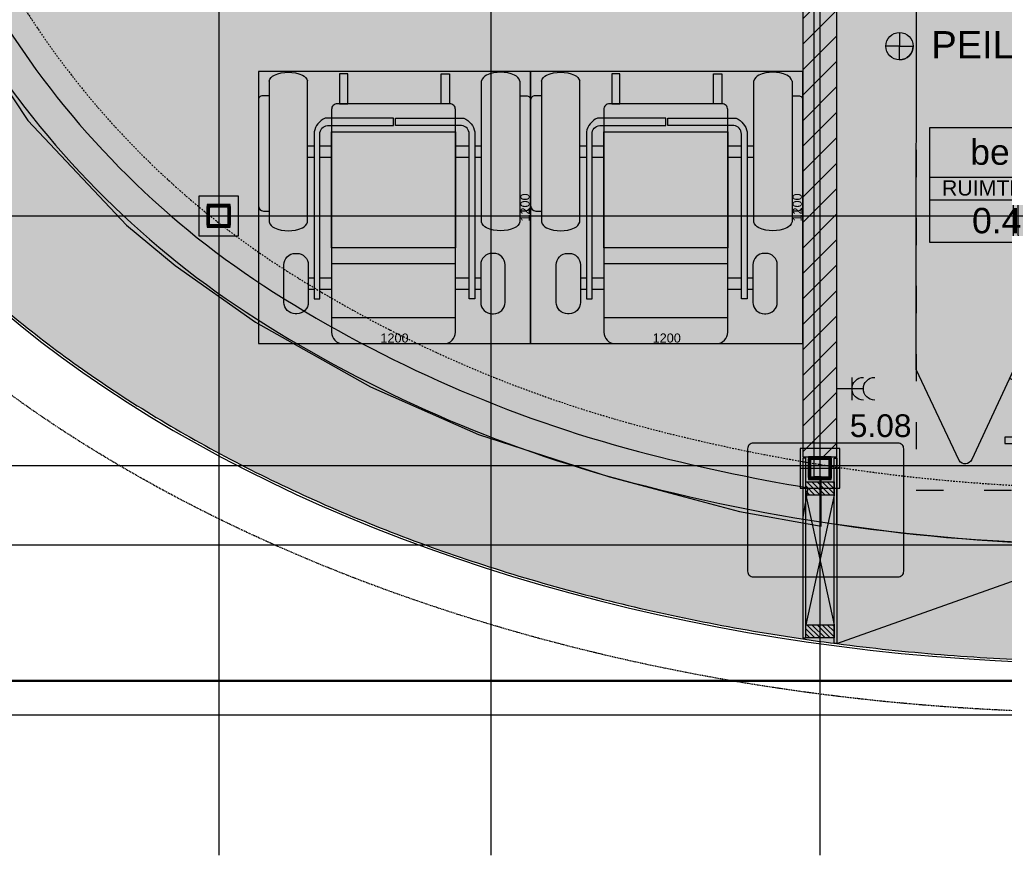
# Model space of a CAD drawing. Header units: metres. Extents: x 63115 to 703450, y -261936 to -53969.
# Tile 175 of 197: x 156105 to 160445, y -120179 to -116496. Entities that reach past the tile are written whole.
import ezdxf
from ezdxf.enums import TextEntityAlignment as Align

# ---------------------------------------------------------------- set-up
doc = ezdxf.new("R2010")
doc.units = ezdxf.units.M
doc.header["$PDMODE"] = 35
doc.header["$PDSIZE"] = 50
for name, pattern in [('ACAD_ISO03W100', [30, 12, -18]), ('DASHDOT2', [12.7, 6.35, -3.175, 0, -3.175]), ('DASHED', [0.75, 0.5, -0.25])]:
    doc.linetypes.add(name, pattern=pattern)
doc.layers.get('0').update_dxf_attribs({"true_color": 0x83b7c5})
doc.layers.get('DEFPOINTS').update_dxf_attribs({"color": 6})
doc.layers.add('_00_GO', color=7, linetype='Continuous', true_color=0x36c9b3, transparency=0.8)
for name, color, linetype in [('_01-STRAMIENEN', 253, 'DASHDOT2'), ('_02-SECTION', 2, 'Continuous'), ('_02-section-thick', 3, 'Continuous'), ('_02Constructie', 2, 'Continuous'), ('_03-PROJECTION', 1, 'Continuous'), ('_04-HIDDEN', 7, 'DASHED'), ('_05text100', 8, 'Continuous'), ('_05text200', 8, 'Continuous'), ('_05text50', 8, 'Continuous'), ('_06dimentions5', 7, 'Continuous'), ('_07-SYMBOLS', 8, 'Continuous'), ('_07Electra', 8, 'Continuous'), ('_09-HATCH', 7, 'Continuous'), ('_11-BLOCKS', 7, 'Continuous')]:
    doc.layers.add(name, color=color, linetype=linetype)
doc.layers.add('_01Hulplijnen', color=6, linetype='Continuous', plot=False)
doc.layers.add('_09_hatch_kleur', color=7, linetype='Continuous', true_color=0x36c4af)
doc.styles.add('NIO 1_50 klein', font='arial.ttf', dxfattribs={"height": 100})
doc.styles.add('NIOstandard', font='arial.ttf')
doc.dimstyles.new('NIO-20-KLEIN', dxfattribs={"dimtxt": 40, "dimasz": 4, "dimexe": 2, "dimexo": 5, "dimgap": 4, "dimtad": 1, "dimdec": 0, "dimzin": 0, "dimdsep": 46, "dimtxsty": 'NIOstandard', "dimblk1": 'MAATSTR', "dimblk2": 'MAATSTR', "dimsah": 1, "dimcen": 0, "dimdle": 1.5, "dimse1": 1, "dimse2": 1, "dimclrd": 7, "dimclre": 256, "dimclrt": 256, "dimazin": 0, "dimtfac": 1, "dimtdec": 0, "dimtofl": 0, "dimtmove": 1, "dimatfit": 2, "dimldrblk": 'MAATSTR', "dimfxl": 1, "dimtvp": 1, "dimtolj": 1, "dimtzin": 0, "dimarcsym": 0})

# ---------------------------------------------------------------- blocks, each defined once
blk = doc.blocks.new('*U38')
at = {"layer": '_01Hulplijnen', "linetype": 'ACAD_ISO03W100', "ltscale": 10}
blk.add_lwpolyline([(0, 0), (0, 1750), (-4200, 1750), (-4200, 0)], close=True, dxfattribs=at)
at = {"layer": '_03-PROJECTION', "color": 253}
blk.add_lwpolyline([(-531.1, 428.4), (-134.6, 244.5, -0.582979), (-130.1, 189), (-532.3, 0), (-2532.3, 1.7), (-2939.7, 44.1), (-3353.3, 176.6), (-3869.1, 461.6), (-4069.8, 877.9), (-3872.1, 1303.4), (-3371.2, 1567.9), (-2914.7, 1717.9), (-2569.4, 1750.6), (-529.7, 1749.9), (-135, 1573.1, -0.701921), (-140.1, 1504.7), (-534.7, 1324.1), (-2593.4, 1325.9), (-2813.5, 1310.1), (-3233.9, 1192.4), (-3581.1, 1014.3), (-3637.1, 883.4), (-3577, 737.4), (-3233.1, 556), (-2847.6, 444.1), (-2511.8, 424.5)], format="xyb", close=True, dxfattribs=at)
for points in [[(-686.8, 1324.2), (-688, 1250.1), (-1096.3, 1304.6), (-2547.4, 1304.9), (-2795.5, 1292), (-3142.9, 1188.6), (-3564.1, 999.2), (-3623.6, 882.1), (-3561.3, 757.4), (-3158, 571), (-2785, 459.8), (-2449.9, 447.6), (-1130.1, 447.8), (-686.9, 502.1), (-686.9, 428.1)], [(-653.2, 689), (-653.2, 428.2), (-582.9, 428.2), (-582.9, 1324.2), (-653.2, 1324.2), (-653.2, 1063.3)], [(-563.7, 443.9), (-563.7, 1317)], [(-494.7, 1342.4), (-406.2, 1155), (-406.2, 876.2)], [(-205.3, 929.6), (-205.3, 1300.9), (-232.7, 1300.9), (-232.7, 1183.8), (-563.7, 1183.8), (-563.7, 1160), (-232.7, 1160), (-232.7, 934.2)], [(-688, 1250.1), (-746.7, 1193.5), (-744.3, 1115.6), (-744.3, 1115.6), (-753, 1107.6), (-752.9, 1043.8)], [(-885.1, 1017.8), (-885.1, 1171.7), (-1822.6, 1171.7), (-1822.6, 585), (-885.1, 585), (-885.1, 734.5)], [(-582.9, 1048.4), (-651.5, 1063.6), (-928.5, 1009.3), (-931.7, 973.1), (-949.5, 924.6), (-949.5, 876.2)], [(-406.2, 786.1), (-286.9, 808.7), (-286.1, 791.6), (-267.5, 791.6), (-216.1, 814), (-96, 840.3), (-93.8, 831.9), (-87, 792.6), (-48.6, 763.5), (-2.6, 765.4), (2.1, 782.2), (1.2, 810.4), (-16.7, 851.7), (-11.3, 862.4), (-11.3, 876.2), (-15.2, 897.4), (0, 915.4), (-1.5, 947.7), (-6.6, 977.8), (-23.5, 982.9), (-42.5, 966), (-52.8, 943.3), (-60.1, 927.1), (-68.7, 908.1), (-94.6, 911), (-111.5, 924.2), (-134.2, 924.2), (-134.2, 941.1), (-197.3, 926.4), (-245, 934.5), (-265.1, 937.9), (-280.2, 937.9), (-319.8, 937.9), (-406.2, 948.8)], [(-582.9, 704), (-651.5, 688.7), (-928.5, 743), (-931.7, 779.2), (-949.5, 827.7), (-949.5, 876.2)], [(-494, 411.2), (-406.2, 597.4), (-406.2, 876.2)], [(-232.7, 802.1), (-232.7, 526.2), (-563.7, 526.2), (-563.7, 503), (-233.2, 503), (-233.2, 391.1), (-205.3, 390.8), (-205.3, 814)], [(-752.7, 708.5), (-752.7, 646.7), (-742.4, 635.2), (-742.4, 567.1), (-686.9, 502.1)]]:
    blk.add_lwpolyline(points, dxfattribs=at)
for points in [[(-2929.4, 1226), (-3152.6, 1161.8), (-3543.7, 983.4), (-3598.7, 881.5), (-3543.7, 773.7), (-3144.3, 592.2), (-2930.9, 528), (-2898.8, 673), (-2861.5, 748.6), (-2435.6, 591.8), (-1845.5, 560.9), (-900, 563.7, 0.31984), (-867, 587.4), (-866.4, 730.8)], [(-2929.4, 1226, 0.079089), (-2930.9, 528)], [(-865.1, 1021.8), (-864.5, 1164.8, 0.463776), (-894.8, 1190.8), (-1905.8, 1193.5), (-2434, 1161.5), (-2859.7, 1009.8), (-2911.8, 1104.8), (-2929.4, 1226)], [(-4060.4, 898.2), (-4154.3, 898.2, 2.175848), (-4152.7, 855.5), (-4059, 855.5)]]:
    blk.add_lwpolyline(points, format="xyb", dxfattribs=at)
for points in [[(-2487, 1057.9), (-2482.6, 1122.1), (-2437.5, 1142.9), (-1860.9, 1175.5), (-1840.9, 1157.6), (-1844.7, 607.7), (-1854.9, 584), (-2434.8, 615.4), (-2487.7, 640.2), (-2486.7, 686.1), (-2464, 703.4), (-2276.8, 703.4), (-2276.5, 1037.1), (-2296.5, 1057.1)], [(-2773.3, 741.3), (-2323, 741.3), (-2323, 1016.5), (-2773.3, 1016.5)]]:
    blk.add_lwpolyline(points, close=True, dxfattribs=at)
blk.add_circle((-4171.8, 876.2), 15.2, dxfattribs=at)
blk = doc.blocks.new('kader_ruimte')
at = {"layer": '_05text200'}
for p, q in [((0, -313), (2304, -313)), ((832.6, -313), (832.6, -723.9)), ((1209.8, -313), (1209.8, -723.9)), ((1736.5, -313), (1736.5, -723.9)), ((0, -455.2), (2304, -455.2))]:
    blk.add_line(p, q, dxfattribs=at)
blk.add_lwpolyline([(0, 0), (2304, 0), (2304, -723.9), (0, -723.9)], close=True, dxfattribs=at)
at = {"layer": '_05text200', "char_height": 96, "width": 509.254, "style": 'NIOstandard'}
for s, insert, attachment_point in [('RUIMTENR', (76.6, -332.4), 1), ('BB', (991.9, -332.4), 2), ('GO (m²)', (1475.6, -332.4), 2), ('VG (m²)', (2002.2, -332.4), 2)]:
    blk.add_mtext(s, dxfattribs=dict(at, insert=insert, attachment_point=attachment_point))
at = {"layer": '_05text200', "style": 'NIOstandard'}
for tag, p in [('RUIMTENAAM', (875.9, -234.7)), ('RUIMTENR', (421.1, -666.2)), ('GO', (1497.3, -665.4)), ('VG', (1990.2, -665.4))]:
    blk.add_attdef(tag, text='', height=160, dxfattribs=at).set_placement(p, align=Align.CENTER)
blk.add_attdef('BB', (879.3, -666.7), '', height=160, dxfattribs=at)
at = {"layer": 'DEFPOINTS', "style": 'NIO 1_50 klein'}
blk.add_attdef('FUNCTIE', (974.3, -796.9), '', height=32, dxfattribs=at)
blk = doc.blocks.new('*U276')
at = {"layer": '_01-STRAMIENEN'}
for points in [[(-3950, 5487.4), (-3950, -4768.6)], [(-2750, 5487.4), (-2750, -4768.6)], [(-1300, 5487.4), (-1300, -4768.6)], [(-7899.8, -1950), (6883.2, -1950)], [(-7899.8, -3050), (6883.2, -3050)], [(-7899.8, -3400), (6883.2, -3400)], [(-7899.8, -4150), (6883.2, -4150)]]:
    blk.add_lwpolyline(points, dxfattribs=at)
blk.add_lwpolyline([(-5100, 0, 0.145418), (-4780.8, -1074.2, 0.10717), (-3648.9, -2193.2, 0.077335), (-2072, -2881.9, 0.064439), (0, -3150, 0.064439), (2072, -2881.9, 0.077335), (3648.9, -2193.2, 0.10717), (4780.8, -1074.2, 0.145418), (5100, 0, 0.145418), (4780.8, 1074.2, 0.10717), (3648.9, 2193.2, 0.077335), (2072, 2881.9, 0.064439), (0, 3150, 0.064439), (-2072, 2881.9, 0.077335), (-3648.9, 2193.2, 0.10717), (-4780.8, 1074.2, 0.145418)], format="xyb", close=True, dxfattribs=at)
at = {"layer": '_01Hulplijnen'}
for points in [[(-3950, 5487.4), (-3950, -4768.6)], [(-2750, 5487.4), (-2750, -4768.6)], [(-1300, 5487.4), (-1300, -4768.6)], [(-7899.8, -1950), (6883.2, -1950)], [(-7899.8, -3050), (6883.2, -3050)], [(-7899.8, -3400), (6883.2, -3400)], [(-7899.8, -4150), (6883.2, -4150)]]:
    blk.add_lwpolyline(points, dxfattribs=at)
blk.add_lwpolyline([(-5350, 0, 0.145418), (-4990.3, -1210.7, 0.10717), (-3783, -2404.2, 0.077335), (-2135.6, -3123.6, 0.064439), (0, -3400, 0.064439), (2135.6, -3123.6, 0.077335), (3783, -2404.2, 0.10717), (4990.3, -1210.7, 0.145418), (5350, 0, 0.145418), (4990.3, 1210.7, 0.10717), (3783, 2404.2, 0.077335), (2135.6, 3123.6, 0.064439), (0, 3400, 0.064439), (-2135.6, 3123.6, 0.077335), (-3783, 2404.2, 0.10717), (-4990.3, 1210.7, 0.145418)], format="xyb", close=True, dxfattribs=at)
at = {"layer": '_03-PROJECTION'}
blk.add_lwpolyline([(-5350, 0, 0.145418), (-4990.3, -1210.7, 0.10717), (-3783, -2404.2, 0.077335), (-2135.6, -3123.6, 0.064439), (0, -3400, 0.064439), (2135.6, -3123.6, 0.077335), (3783, -2404.2, 0.10717), (4990.3, -1210.7, 0.145418), (5350, 0, 0.145418), (4990.3, 1210.7, 0.10717), (3783, 2404.2, 0.077335), (2135.6, 3123.6, 0.064439), (0, 3400, 0.064439), (-2135.6, 3123.6, 0.077335), (-3783, 2404.2, 0.10717), (-4990.3, 1210.7, 0.145418)], format="xyb", close=True, dxfattribs=at)
blk.add_lwpolyline([(-5210, 0, 0.145418), (-4873, -1134.3, 0.10717), (-3707.9, -2286, 0.077335), (-2100, -2988.2, 0.023194), (-1352.1, -3148.4, 0.064439)], format="xyb", dxfattribs=at)
blk.add_lwpolyline([(-1375, -3286.6), (-1352.1, -3148.4)], dxfattribs=at)
blk = doc.blocks.new('*U79')
at = {"layer": '_09-HATCH', "ltscale": 3}
h = blk.add_hatch(dxfattribs=at)
h.set_pattern_fill('STEEL', color=256, scale=2, angle=-180, style=0)
h.set_pattern_definition([(225, (0, 0), (4.4901, -4.4901), []), (225, (-1e-15, -3.175), (4.49013, -4.49013), [])])
edge = h.paths.add_edge_path()
edge.add_line((-40, 50), (40, 50))
edge.add_arc((40, 40), 10, 0, 90, ccw=False)
edge.add_line((50, 40), (50, -40))
edge.add_arc((40, -40), 10, -90, 0, ccw=False)
edge.add_line((40, -50), (-40, -50))
edge.add_arc((-40, -40), 10, 180, 270, ccw=False)
edge.add_line((-50, -40), (-50, 40))
edge.add_arc((-40, 40), 10, 90, 180, ccw=False)
edge = h.paths.add_edge_path(flags=16)
edge.add_line((-37, 40), (37, 40))
edge.add_arc((37, 37), 3, 0, 90, ccw=False)
edge.add_line((40, 37), (40, -37))
edge.add_arc((37, -37), 3, -90, 0, ccw=False)
edge.add_line((37, -40), (-37, -40))
edge.add_arc((-37, -37), 3, 180, 270, ccw=False)
edge.add_line((-40, -37), (-40, 37))
edge.add_arc((-37, 37), 3, 90, 180, ccw=False)
at = {"layer": '_02Constructie'}
for points in [[(-40, 50), (40, 50, -0.414214), (50, 40), (50, -40, -0.414214), (40, -50), (-40, -50, -0.414214), (-50, -40), (-50, 40, -0.414214)], [(-37, 40), (37, 40, -0.414214), (40, 37), (40, -37, -0.414214), (37, -40), (-37, -40, -0.414214), (-40, -37), (-40, 37, -0.414214)]]:
    blk.add_lwpolyline(points, format="xyb", close=True, dxfattribs=at)
at = {"layer": '_03-PROJECTION', "color": 253}
blk.add_lwpolyline([(-87.5, -87.5), (87.5, -87.5), (87.5, 87.5), (-87.5, 87.5)], close=True, dxfattribs=at)
at = {"layer": 'DEFPOINTS'}
for points in [[(0, 87.5), (0, -87.5)], [(0, 50), (0, -50)], [(-87.5, 0), (87.5, 0)], [(-50, 0), (50, 0)]]:
    blk.add_lwpolyline(points, dxfattribs=at)
blk.add_lwpolyline([(-50, -50), (50, -50), (50, 50), (-50, 50)], close=True, dxfattribs=at)
blk = doc.blocks.new('*U65')
at = {"layer": '_09-HATCH'}
h = blk.add_hatch(dxfattribs=at)
h.set_pattern_fill('LINE', color=256, scale=25, angle=135, style=0)
h.set_pattern_definition([(135, (3466.78, -81), (-56.1266, -56.1266), [])])
h.paths.add_polyline_path([(856.8, 75), (856.8, -75), (2966.4, -75), (2966.4, 75)])
at = {"layer": '_02-SECTION', "color": 2}
blk.add_lwpolyline([(856.8, 75), (856.8, -75), (2966.4, -75), (2966.4, 75)], close=True, dxfattribs=at)
at = {"layer": 'DEFPOINTS'}
blk.add_line((856.8, 0), (2966.4, 0), dxfattribs=at)
blk = doc.blocks.new('*U107')
at = {"layer": '_09-HATCH'}
blk.add_hatch(color=253, dxfattribs=at).paths.add_polyline_path([(0, 0), (793.2, 0), (793.2, 12.5), (0, 12.5)])
at = {"layer": '_02-SECTION', "color": 1}
blk.add_lwpolyline([(0, 0), (793.2, 0), (793.2, 12.5), (0, 12.5)], close=True, dxfattribs=at)
blk = doc.blocks.new('*U108')
at = {"layer": '_09-HATCH'}
blk.add_hatch(color=253, dxfattribs=at).paths.add_polyline_path([(0, 0), (817.6, 0), (817.6, 12.5), (0, 12.5)])
at = {"layer": '_02-SECTION', "color": 1}
blk.add_lwpolyline([(0, 0), (817.6, 0), (817.6, 12.5), (0, 12.5)], close=True, dxfattribs=at)
blk = doc.blocks.new('*U93')
at = {"layer": '_05text50', "color": 4}
blk.add_lwpolyline([(25, -589.9), (663.1, -589.9, 0.414214), (688.1, -564.9), (688.1, -25, 0.414214), (663.1, 0), (25, 0, 0.414214), (0, -25), (0, -564.9, 0.414214)], format="xyb", close=True, dxfattribs=at)
at = {"layer": '_05text50', "style": 'NIOstandard'}
blk.add_attdef('DET', text='', height=100, dxfattribs=at).set_placement((586.1, -3.3), align=Align.BOTTOM_CENTER)
blk = doc.blocks.new('*D36')
at = {"layer": 'DEFPOINTS', "color": 0, "transparency": 16777216}
for p in [(0, -1200), (1200, -1200), (1200, -1200)]:
    blk.add_point(p, dxfattribs=at)
at = {"layer": '_01Hulplijnen', "transparency": 16777216, "insert": (600, -1175.6), "char_height": 40, "attachment_point": 5, "style": 'NIOstandard'}
blk.add_mtext('\\A1;1200', dxfattribs=at)
blk = doc.blocks.new('_None')
blk = doc.blocks.new('MAATSTR')
at = {"linetype": 'Continuous'}
for p, q in [((-4.2, 0), (4.2, 0)), ((0, 5), (0, -5))]:
    blk.add_line(p, q, dxfattribs=at)
at = {"linetype": 'Continuous', "const_width": 1.5}
blk.add_lwpolyline([(-0.8, 0, 1), (0.8, 0, 1)], format="xyb", close=True, dxfattribs=at)
blk = doc.blocks.new('*D37')
at = {"layer": 'DEFPOINTS', "color": 0, "transparency": 16777216}
for p in [(1200, 0), (1200, -1200), (1200, -1200)]:
    blk.add_point(p, dxfattribs=at)
at = {"layer": '_01Hulplijnen', "transparency": 16777216, "insert": (1175.6, -600), "char_height": 40, "attachment_point": 5, "rotation": 90, "style": 'NIOstandard'}
blk.add_mtext('\\A1;1200', dxfattribs=at)
blk = doc.blocks.new('PEIL-symbol')
at = {"layer": '_06dimentions5'}
h = blk.add_hatch(color=256, dxfattribs=at)
edge = h.paths.add_edge_path()
edge.add_arc((0, 0), 10, 90, 180, ccw=False)
edge.add_line((0, 10), (0, 0))
edge.add_line((0, 0), (-10, 0))
h = blk.add_hatch(color=256, dxfattribs=at)
edge = h.paths.add_edge_path()
edge.add_arc((0, 0), 10, -90, 0, ccw=False)
edge.add_line((0, -10), (0, 0))
edge.add_line((0, 0), (10, 0))
for points in [[(-10, 0, -0.414214), (0, 10), (0, 0)], [(10, 0, -0.414214), (0, -10), (0, 0)]]:
    blk.add_lwpolyline(points, format="xyb", close=True, dxfattribs=at)
blk.add_circle((0, 0), 10, dxfattribs=at)
blk.add_arc((0, 0), 10, 270, 0, dxfattribs=at)
blk = doc.blocks.new('Peil plategronden')
at = {"layer": '_07-SYMBOLS', "xscale": 20, "yscale": 20, "zscale": 20}
blk.add_blockref('PEIL-symbol', (0, 0), dxfattribs=at)
at = {"layer": '_05text200', "style": 'NIOstandard'}
blk.add_attdef('PEIL=', (468, -179), '', height=400, dxfattribs=at)
blk = doc.blocks.new('069 wcd dubbel')
for points in [[(0, 116.7), (0, 0)], [(-50, 66.7), (50, 66.7)]]:
    blk.add_lwpolyline(points)
for centre in [(0, 166.7), (0, 116.7)]:
    blk.add_arc(centre, 50, 180, 0)
blk = doc.blocks.new('MIVArolstoel')
at = {"layer": '_01Hulplijnen'}
blk.add_lwpolyline([(0, -1200), (1200, -1200), (1200, 0), (0, 0)], close=True, dxfattribs=at)
at = {"layer": '_03-PROJECTION', "color": 253}
for points in [[(47.5, -43.4, -0.220952), (70.6, -16.8, -0.213394), (194, -16.8, -0.21517), (216.5, -42.2, 6.424521)], [(1152.5, -43.4, 0.220952), (1129.4, -16.8, 0.213394), (1006, -16.8, 0.21517), (983.5, -42.2, -6.424521)], [(47.5, -107.1), (19.5, -107.1, 0.44649), (0, -128.9), (0, -591.7, 0.400916), (22.9, -615.7), (47.5, -615.7)], [(1152.5, -107.1), (1180.5, -107.1, -0.44649), (1200, -128.9), (1200, -591.7, -0.400916), (1177.1, -615.7), (1152.5, -615.7)], [(47.5, -662.9, 0.220952), (70.6, -689.5, 0.213394), (194, -689.5, 0.21517), (216.5, -664.1, -6.424521)], [(1152.5, -662.9, -0.220952), (1129.4, -689.5, -0.213394), (1006, -689.5, -0.21517), (983.5, -664.1, 6.424521)]]:
    blk.add_lwpolyline(points, format="xyb", dxfattribs=at)
for points in [[(216.5, -664.1), (216.5, -42.2)], [(983.5, -664.1), (983.5, -42.2)], [(47.5, -43.4), (47.5, -662.9)], [(1152.5, -43.4), (1152.5, -662.9)], [(216.5, -328.2), (245.6, -328.2)], [(270.7, -328.2), (322.6, -328.2)], [(868.6, -328.2), (929.3, -328.2)], [(954.4, -328.2), (983.5, -328.2)], [(216.5, -378.2), (245.6, -378.2)], [(270.7, -378.2), (322.6, -378.2)], [(868.6, -378.2), (929.3, -378.2)], [(954.4, -378.2), (983.5, -378.2)], [(219.8, -910.2), (245.6, -910.2)], [(270.7, -910.2), (322.6, -910.2)], [(868.6, -910.2), (929.3, -910.2)], [(954.4, -910.2), (980.2, -910.2)], [(219.8, -960.2), (245.6, -960.2)], [(270.7, -960.2), (322.6, -960.2)], [(868.6, -960.2), (929.3, -960.2)], [(954.4, -960.2), (980.2, -960.2)]]:
    blk.add_lwpolyline(points, dxfattribs=at)
for points in [[(357.7, -142.9), (393.8, -142.9), (393.8, -10.7), (357.7, -10.7)], [(842.3, -142.9), (806.2, -142.9), (806.2, -10.7), (842.3, -10.7)], [(868.6, -777.8), (322.6, -777.8), (322.6, -266.4), (868.6, -266.4)], [(322.6, -1084.6), (868.6, -1084.6), (868.6, -848.4), (322.6, -848.4)]]:
    blk.add_lwpolyline(points, close=True, dxfattribs=at)
for points in [[(372.6, -1200), (818.6, -1200, 0.414214), (868.6, -1150), (868.6, -167.9, 0.414214), (843.6, -142.9), (347.6, -142.9, 0.414214), (322.6, -167.9), (322.6, -1150, 0.414214)], [(270.7, -1002.8), (270.7, -276.2, -0.38474), (304.5, -238.8), (595.6, -238.8), (595.6, -206.2), (294.1, -206.2, 0.24391), (245.6, -267.1), (245.6, -1002.8)], [(929.3, -1002.8), (929.3, -276.2, 0.38474), (895.5, -238.8), (604.4, -238.8), (604.4, -206.2), (905.9, -206.2, -0.24391), (954.4, -267.1), (954.4, -1002.8)], [(169.8, -1068.2), (162.9, -1068.2, -0.414214), (112.9, -1018.2), (112.9, -852.3, -0.414214), (162.9, -802.3), (169.8, -802.3, -0.414214), (219.8, -852.3), (219.8, -1018.2, -0.414214)], [(1030.2, -1068.2), (1037.1, -1068.2, 0.414214), (1087.1, -1018.2), (1087.1, -852.3, 0.414214), (1037.1, -802.3), (1030.2, -802.3, 0.414214), (980.2, -852.3), (980.2, -1018.2, 0.414214)], [(1030.2, -1068.2), (1037.1, -1068.2, 0.414214), (1087.1, -1018.2), (1087.1, -852.3, 0.414214), (1037.1, -802.3), (1030.2, -802.3, 0.414214), (980.2, -852.3), (980.2, -1018.2, 0.414214)]]:
    blk.add_lwpolyline(points, format="xyb", close=True, dxfattribs=at)
at = {"layer": '_01Hulplijnen'}
dim = blk.add_linear_dim(base=(1200, -1200), p1=(1200, 0), p2=(1200, -1200), angle=270, dimstyle='NIO-20-KLEIN', override={"dimblk1": 'None', "dimblk2": 'None', "dimsd1": 1, "dimsd2": 1}, dxfattribs=at)
dim.commit()
dim.dimension.update_dxf_attribs({"geometry": '*D37', "text_midpoint": (1175.6, -600)})
dim = blk.add_linear_dim(base=(1200, -1200), p1=(0, -1200), p2=(1200, -1200), dimstyle='NIO-20-KLEIN', override={"dimblk1": 'None', "dimblk2": 'None', "dimsd1": 1, "dimsd2": 1}, dxfattribs=at)
dim.commit()
dim.dimension.update_dxf_attribs({"geometry": '*D36', "text_midpoint": (600, -1175.6)})

msp = doc.modelspace()

# ---------------------------------------------------------------- hatches: boundary and pattern name
at = {"layer": '_03-PROJECTION'}
h = msp.add_hatch(dxfattribs=at)
h.set_pattern_fill('ANSI31', color=256, scale=5, angle=90)
h.set_pattern_definition([(135, (2e-05, 630.195), (-11.2253202, -11.2253202), [])])
h.paths.add_polyline_path([(159694.3, -118533.1), (159694.3, -118591.1), (159569.3, -118591.1), (159569.3, -118533.1)])
h = msp.add_hatch(dxfattribs=at)
h.set_pattern_fill('ANSI31', color=256, scale=5, angle=90)
h.paths.add_polyline_path([(159694.3, -119163.3), (159694.3, -119221.3), (159569.3, -119221.3), (159569.3, -119163.3)])
at = {"layer": '_09_hatch_kleur'}
h = msp.add_hatch(dxfattribs=at)
h.set_pattern_fill('AR-SAND', color=256, scale=2)
h.set_pattern_definition([(37.5, (0, -20000), (-3.200063, 97.882647), [0, -77.216, 0, -86.36, 0, -82.55]), (7.5, (0, -20000), (89.90466, 143.36502), [0, -41.656, 0, -69.596, 0, -26.67]), (327.5, (-62.48, -20000), (158.198474, 0.287437), [0, -25.4, 0, -91.44, 0, -119.38]), (317.5, (-62.48, -20000), (152.71129, 44.58586), [0, -12.7, 0, -59.944, 0, -68.58])])
edge = h.paths.add_edge_path()
edge.add_spline(control_points=[(154795.4, -115410.6), (154795.4, -115475.7), (154797.9, -115540.8), (154810.7, -115704.3), (154824.3, -115802.6), (154863, -115998.4), (154888.2, -116095.8), (154950, -116289.1), (154986.6, -116385), (155071.2, -116574.9), (155119.1, -116668.8), (155225.9, -116854.1), (155284.8, -116945.4), (155413.4, -117125.1), (155483, -117213.3), (155632.4, -117386.3), (155712.3, -117471), (155881.9, -117636.3), (155971.5, -117716.9), (156160.2, -117873.6), (156259.3, -117949.6), (156466, -118096.8), (156573.8, -118167.8), (156797.4, -118304.6), (156913.3, -118370.3), (157152.5, -118495.9), (157275.9, -118555.8), (157529.3, -118669.5), (157659.4, -118723.2), (157925.7, -118824.4), (158061.8, -118871.7), (158339.2, -118959.7), (158480.6, -119000.4), (158767.7, -119074.7), (158913.5, -119108.4), (159208.6, -119168.7), (159357.9, -119195.3), (159659.3, -119241.1), (159811.4, -119260.4), (160117.4, -119291.6), (160271.3, -119303.5), (160580.2, -119319.8), (160735, -119324.2), (161044.9, -119325.5), (161199.9, -119322.5), (161509, -119308.8), (161663.2, -119298.3), (161969.8, -119269.8), (162122.3, -119251.8), (162424.7, -119208.6), (162574.6, -119183.3), (162870.9, -119125.6), (163017.4, -119093.2), (163306.1, -119021.3), (163448.3, -118981.9), (163727.6, -118896.4), (163864.7, -118850.2), (164133.1, -118751.4), (164264.3, -118698.7), (164520.2, -118587.3), (164644.8, -118528.4), (164886.7, -118404.9), (165004, -118340.3), (165230.5, -118205.5), (165339.8, -118135.3), (165549.7, -117990), (165650.3, -117914.8), (165842.3, -117759.8), (165933.7, -117680), (166106.8, -117516.2), (166188.5, -117432.2), (166341.6, -117260.5), (166413.1, -117172.8), (166545.5, -116994.3), (166606.3, -116903.5), (166717.1, -116719.2), (166767, -116625.7), (166855.6, -116436.6), (166894.3, -116340.9), (166960.2, -116148.2), (166987.5, -116051), (167030.4, -115855.6), (167046, -115757.4), (167065.7, -115560.5), (167069.7, -115461.8), (167065.9, -115264.6), (167058.2, -115166), (167031.1, -114969.5), (167011.7, -114871.6), (166961.4, -114676.9), (166930.5, -114580.2), (166876.3, -114438.3), (166857.4, -114392.5), (166837.2, -114347)], knot_values=[0, 0, 0, 0, 0.049956, 0.049956, 0.125657, 0.125657, 0.201359, 0.201359, 0.27706, 0.27706, 0.352762, 0.352762, 0.428463, 0.428463, 0.504165, 0.504165, 0.579866, 0.579866, 0.655568, 0.655568, 0.731269, 0.731269, 0.806971, 0.806971, 0.882672, 0.882672, 0.958373, 0.958373, 1.034075, 1.034075, 1.109776, 1.109776, 1.185478, 1.185478, 1.261179, 1.261179, 1.336881, 1.336881, 1.412582, 1.412582, 1.488284, 1.488284, 1.563985, 1.563985, 1.639687, 1.639687, 1.715388, 1.715388, 1.79109, 1.79109, 1.866791, 1.866791, 1.942492, 1.942492, 2.018194, 2.018194, 2.093895, 2.093895, 2.169597, 2.169597, 2.245298, 2.245298, 2.321, 2.321, 2.396701, 2.396701, 2.472403, 2.472403, 2.548104, 2.548104, 2.623806, 2.623806, 2.699507, 2.699507, 2.775208, 2.775208, 2.85091, 2.85091, 2.926611, 2.926611, 3.002313, 3.002313, 3.078014, 3.078014, 3.153716, 3.153716, 3.229417, 3.229417, 3.305119, 3.305119, 3.38082, 3.38082, 3.417128, 3.417128, 3.417128, 3.417128], degree=3, periodic=0)
edge.add_spline(control_points=[(166837.2, -114347), (166762.8, -114487.1), (166511.7, -114730.7), (166229, -114558.4), (166081.8, -114468.7)], knot_values=[0, 0, 0, 0, 423.601493, 884.083831, 884.083831, 884.083831, 884.083831], degree=3, periodic=0)
edge.add_ellipse((160931.8, -115410.6), major_axis=(-5357.2, 0), ratio=0.638322, start_angle=302.0464, end_angle=555.988, ccw=False)
edge.add_spline(control_points=[(158089.2, -112512.1), (157966, -112470.1), (157757.9, -112399.3), (157584.6, -112226.9), (157564.6, -112138.4)], knot_values=[0, 0, 0, 0, 392.194635, 662.43258, 662.43258, 662.43258, 662.43258], degree=3, periodic=0)
edge.add_spline(control_points=[(157564.6, -112138.4), (157468.5, -112178.6), (157374.2, -112220.6), (157157.4, -112322.9), (157036.3, -112384.7), (156801.9, -112514), (156688.6, -112581.4), (156470.2, -112721.6), (156365.2, -112794.3), (156164.1, -112944.6), (156068, -113022.2), (155885.3, -113181.7), (155798.7, -113263.7), (155635.5, -113431.5), (155558.9, -113517.4), (155416, -113692.6), (155349.8, -113782), (155228.2, -113963.5), (155172.8, -114055.7), (155073, -114242.6), (155028.7, -114337.2), (154951.4, -114528.3), (154918.4, -114624.8), (154863.9, -114819), (154842.5, -114916.8), (154811.2, -115113), (154801.4, -115211.5), (154796, -115343.6), (154795.4, -115377.1), (154795.4, -115410.6)], knot_values=[5.292916, 5.292916, 5.292916, 5.292916, 5.349058, 5.349058, 5.42476, 5.42476, 5.500461, 5.500461, 5.576162, 5.576162, 5.651864, 5.651864, 5.727565, 5.727565, 5.803267, 5.803267, 5.878968, 5.878968, 5.95467, 5.95467, 6.030371, 6.030371, 6.106073, 6.106073, 6.181774, 6.181774, 6.257476, 6.257476, 6.283185, 6.283185, 6.283185, 6.283185], degree=3, periodic=0)

# ---------------------------------------------------------------- linework, layer by layer
at = {"layer": '_00_GO'}
msp.add_lwpolyline([(159706.8, -118720.7), (159706.8, -115295.5), (160062.2, -114369.7), (161801.4, -114369.7), (162156.8, -115295.5), (162156.8, -118720.7, -0.073402)], format="xyb", close=True, dxfattribs=at)
msp.add_lwpolyline([(159606.8, -115460.6), (155574.9, -115460.6), (155606.2, -115781.4), (155724.2, -116213), (155877.6, -116544.3), (156140.4, -116940.2), (156576.1, -117401.4), (156789.4, -117579), (157143.9, -117828.8), (157650.4, -118113.7), (158127.3, -118324.2), (158704.6, -118510.6), (159278, -118663.2), (159636.8, -118728.8), (159636.8, -118510.6), (159606.8, -118510.6)], close=True, dxfattribs=at)
at = {"layer": '_02-section-thick'}
msp.add_ellipse((160931.8, -115410.6), major_axis=(-6146.4, 0), ratio=0.638475, start_param=5.29256, end_param=9.702245, dxfattribs=at)
msp.add_open_spline([(154795.4, -115410.6), (154795.4, -115475.7), (154797.9, -115540.8), (154810.7, -115704.3), (154824.3, -115802.6), (154863, -115998.4), (154888.2, -116095.8), (154950, -116289.1), (154986.6, -116385), (155071.2, -116574.9), (155119.1, -116668.8), (155225.9, -116854.1), (155284.8, -116945.4), (155413.4, -117125.1), (155483, -117213.3), (155632.4, -117386.3), (155712.3, -117471), (155881.9, -117636.3), (155971.5, -117716.9), (156160.2, -117873.6), (156259.3, -117949.6), (156466, -118096.8), (156573.8, -118167.8), (156797.4, -118304.6), (156913.3, -118370.3), (157152.5, -118495.9), (157275.9, -118555.8), (157529.3, -118669.5), (157659.4, -118723.2), (157925.7, -118824.4), (158061.8, -118871.7), (158339.2, -118959.7), (158480.6, -119000.4), (158767.7, -119074.7), (158913.5, -119108.4), (159208.6, -119168.7), (159357.9, -119195.3), (159659.3, -119241.1), (159811.4, -119260.4), (160117.4, -119291.6), (160271.3, -119303.5), (160580.2, -119319.8), (160735, -119324.2), (161044.9, -119325.5), (161199.9, -119322.5), (161509, -119308.8), (161663.2, -119298.3), (161969.8, -119269.8), (162122.3, -119251.8), (162424.7, -119208.6), (162574.6, -119183.3), (162870.9, -119125.6), (163017.4, -119093.2), (163306.1, -119021.3), (163448.3, -118981.9), (163727.6, -118896.4), (163864.7, -118850.2), (164133.1, -118751.4), (164264.3, -118698.7), (164520.2, -118587.3), (164644.8, -118528.4), (164886.7, -118404.9), (165004, -118340.3), (165230.5, -118205.5), (165339.8, -118135.3), (165549.7, -117990), (165650.3, -117914.8), (165842.3, -117759.8), (165933.7, -117680), (166106.8, -117516.2), (166188.5, -117432.2), (166341.6, -117260.5), (166413.1, -117172.8), (166545.5, -116994.3), (166606.3, -116903.5), (166717.1, -116719.2), (166767, -116625.7), (166855.6, -116436.6), (166894.3, -116340.9), (166960.2, -116148.2), (166987.5, -116051), (167030.4, -115855.6), (167046, -115757.4), (167065.7, -115560.5), (167069.7, -115461.8), (167065.9, -115264.6), (167058.2, -115166), (167031.1, -114969.5), (167011.7, -114871.6), (166961.4, -114676.9), (166930.5, -114580.2), (166876.3, -114438.3), (166857.4, -114392.5), (166837.2, -114347)], degree=3, knots=[0, 0, 0, 0, 0.049956, 0.049956, 0.125657, 0.125657, 0.201359, 0.201359, 0.27706, 0.27706, 0.352762, 0.352762, 0.428463, 0.428463, 0.504165, 0.504165, 0.579866, 0.579866, 0.655568, 0.655568, 0.731269, 0.731269, 0.806971, 0.806971, 0.882672, 0.882672, 0.958373, 0.958373, 1.034075, 1.034075, 1.109776, 1.109776, 1.185478, 1.185478, 1.261179, 1.261179, 1.336881, 1.336881, 1.412582, 1.412582, 1.488284, 1.488284, 1.563985, 1.563985, 1.639687, 1.639687, 1.715388, 1.715388, 1.79109, 1.79109, 1.866791, 1.866791, 1.942492, 1.942492, 2.018194, 2.018194, 2.093895, 2.093895, 2.169597, 2.169597, 2.245298, 2.245298, 2.321, 2.321, 2.396701, 2.396701, 2.472403, 2.472403, 2.548104, 2.548104, 2.623806, 2.623806, 2.699507, 2.699507, 2.775208, 2.775208, 2.85091, 2.85091, 2.926611, 2.926611, 3.002313, 3.002313, 3.078014, 3.078014, 3.153716, 3.153716, 3.229417, 3.229417, 3.305119, 3.305119, 3.38082, 3.38082, 3.417128, 3.417128, 3.417128, 3.417128], dxfattribs=at)
at = {"layer": '_02Constructie'}
for points in [[(159694.3, -118533.1), (159694.3, -118591.1), (159569.3, -118591.1), (159569.3, -118533.1)], [(159694.3, -119163.3), (159694.3, -119221.3), (159569.3, -119221.3), (159569.3, -119163.3)]]:
    msp.add_lwpolyline(points, close=True, dxfattribs=at)
at = {"layer": '_03-PROJECTION', "color": 253, "const_width": 10}
msp.add_lwpolyline([(153931.8, -111410.6), (153931.8, -119410.6), (167931.8, -119410.6), (167931.8, -111410.6)], close=True, dxfattribs=at)
at = {"layer": '_03-PROJECTION'}
for points in [[(159569.3, -118591.1), (159694.3, -119163.3), (159694.3, -118591.1), (159569.3, -119163.3)], [(159706.8, -119245.7), (160931.8, -118810.6), (162231.8, -119236.1)]]:
    msp.add_lwpolyline(points, dxfattribs=at)
at = {"layer": '_04-HIDDEN', "ltscale": 10}
msp.add_ellipse((160931.8, -115410.6), major_axis=(-6488.1, 0), ratio=0.638264, dxfattribs=at)

# ---------------------------------------------------------------- block references
at = {"layer": '_02Constructie'}
for p in [(156981.8, -117360.6), (159631.8, -118473.1)]:
    msp.add_blockref('*U79', p, dxfattribs=at)
at = {"layer": '_03-PROJECTION'}
msp.add_blockref('*U276', (160931.8, -115410.6), dxfattribs=at)
at = {"layer": '_03-PROJECTION', "rotation": 270}
msp.add_blockref('*U65', (159631.8, -115456.7), dxfattribs=at)
at = {"layer": '_05text100'}
msp.add_blockref('*U93', (159313.5, -118362.1), dxfattribs=at).add_auto_attribs({'DET': '5.08'})
at = {"layer": '_07Electra', "xscale": -1, "rotation": 270}
msp.add_blockref('069 wcd dubbel', (159706.8, -118122.5), dxfattribs=at)
at = {"layer": '_11-BLOCKS', "rotation": 270}
for name, p in [('*U38', (160056.7, -118569.7)), ('*U107', (159556.8, -118428.1))]:
    msp.add_blockref(name, p, dxfattribs=at)
at = {"layer": '_11-BLOCKS', "xscale": 0.3, "yscale": 0.3, "zscale": 0.3}
msp.add_blockref('Peil plategronden', (159982.9, -116612.5), dxfattribs=at).add_auto_attribs({'PEIL=': 'PEIL= 0 = 4150 - NAP'})
at = {"layer": '_11-BLOCKS'}
for p in [(157156.8, -116723.7), (158356.8, -116723.7)]:
    msp.add_blockref('MIVArolstoel', p, dxfattribs=at)
ref = msp.add_blockref('kader_ruimte', (160116.3, -116971.1), dxfattribs=dict(at, xscale=0.7, yscale=0.7, zscale=0.7))
ref.add_attrib('RUIMTENAAM', 'berging boot', dxfattribs={"layer": '_05text200', "height": 112, "style": 'NIOstandard'}).set_placement((160729.5, -117135.4), align=Align.CENTER)
ref.add_attrib('GO', '10.4', dxfattribs={"layer": '_05text200', "height": 112, "style": 'NIOstandard'}).set_placement((161164.5, -117436.8), align=Align.CENTER)
ref.add_attrib('BB', 'or', (160731.9, -117437.8), dxfattribs={"layer": '_05text200', "height": 112, "style": 'NIOstandard'})
ref.add_attrib('RUIMTENR', '0.4', dxfattribs={"layer": '_05text200', "height": 112, "style": 'NIOstandard'}).set_placement((160411.1, -117437.4), align=Align.CENTER)
ref.add_attrib('FUNCTIE', 'overige gebruiksfunctie', (160798.4, -117528.9), dxfattribs={"layer": 'DEFPOINTS', "height": 22.4, "style": 'NIO 1_50 klein'})
at = {"layer": '_11-BLOCKS', "xscale": -1, "rotation": 89.99999712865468}
msp.add_blockref('*U108', (159706.8, -118428.1), dxfattribs=at)

doc.saveas('drawing.dxf')
